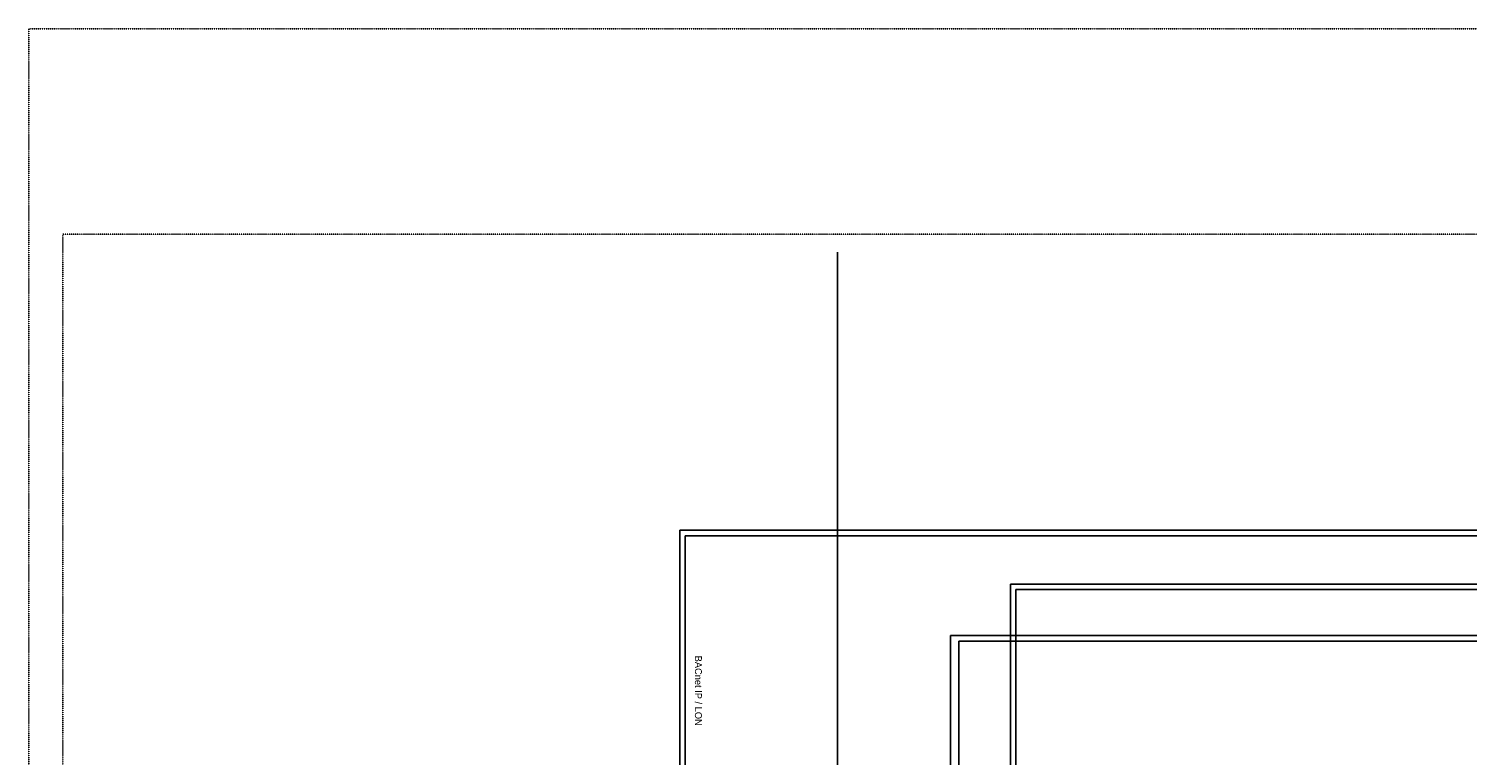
# Model space of a CAD drawing. Header units: millimetres. Extents: x -4295 to 10692, y -6128 to -188.
# Tile 26 of 30: x 6261 to 8361, y -1249 to -188. Entities that reach past the tile are written whole.
import ezdxf
from ezdxf.enums import TextEntityAlignment as Align

# ---------------------------------------------------------------- set-up
doc = ezdxf.new("R2010")
doc.units = ezdxf.units.MM
doc.linetypes.add('DOT2', pattern=[0.125, 0, -0.125])
for name, color, linetype in [('AIS_tabelka', 184, 'Continuous'), ('BACnet_LON', 170, 'Continuous'), ('BMS_podkład', 184, 'DOT2')]:
    doc.layers.add(name, color=color, linetype=linetype)

msp = doc.modelspace()

# ---------------------------------------------------------------- linework, layer by layer
at = {"layer": 'AIS_tabelka', "linetype": 'DOT2'}
for p, q in [((6261, -6128), (6261, -188)), ((6261, -188), (10461, -188)), ((6311, -6078), (6311, -488)), ((6311, -488), (10411, -488))]:
    msp.add_line(p, q, dxfattribs=at)
at = {"layer": 'AIS_tabelka', "color": 6}
msp.add_line((7441.8, -514.5), (7441.8, -6004.5), dxfattribs=at)
at = {"layer": 'BACnet_LON'}
for p, q in [((7211.4, -1368.5), (7211.4, -920.7)), ((7211.4, -920.7), (8708.3, -920.7)), ((7219.5, -1376.6), (7219.5, -928.8)), ((7219.5, -928.8), (8708.3, -928.8)), ((7694.1, -2280.6), (7694.1, -999.3)), ((7694.1, -999.3), (9047.7, -999.3)), ((7702.2, -2280.6), (7702.2, -1007.4)), ((7702.2, -1007.4), (9055.8, -1007.4)), ((7606.8, -2136.1), (7606.8, -1074.4)), ((7606.8, -1074.4), (8825.7, -1074.4)), ((7619, -2110.7), (7619, -1082.5)), ((7619, -1082.5), (8813.6, -1082.5))]:
    msp.add_line(p, q, dxfattribs=at)

# ---------------------------------------------------------------- texts
at = {"layer": 'BMS_podkład', "color": 4}
msp.add_text('BACnet IP / LON', height=10.125, rotation=270, dxfattribs=at).set_placement((7238.6, -1103.9), align=Align.MIDDLE_LEFT)

doc.saveas('drawing.dxf')
